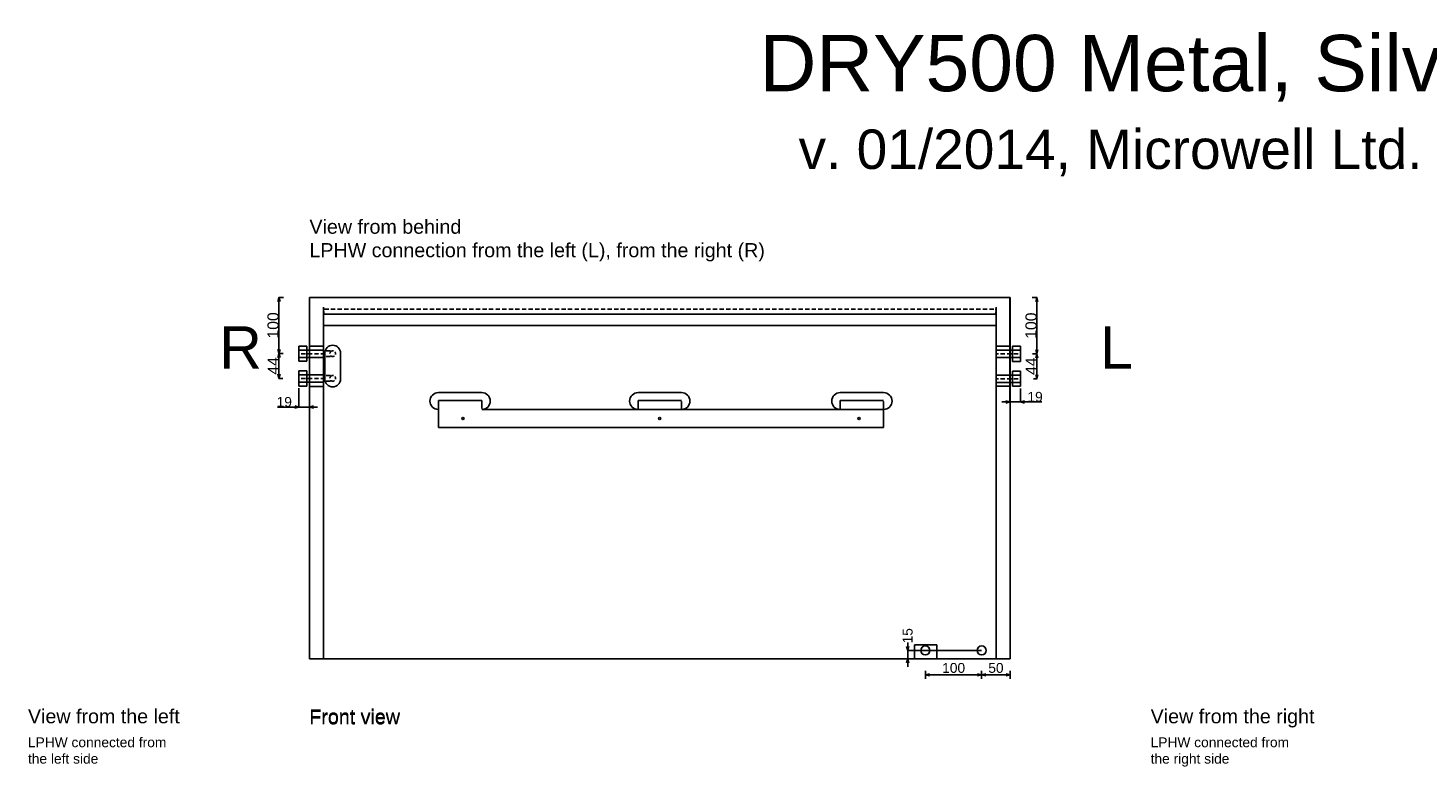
# Model space of a CAD drawing. Extents: x -655 to 3485, y -653 to 2062.
# Tile 5 of 6: x -500 to 1988, y 750 to 2062. Entities that reach past the tile are written whole.
import ezdxf

# ---------------------------------------------------------------- set-up
doc = ezdxf.new("R2010")
doc.units = 0
doc.header["$MEASUREMENT"] = 0
doc.linetypes.add('Achse', pattern=[11.5, 0, -4, 7.5, 0])
doc.linetypes.add('Hidden Line', pattern=[19.5611, 14.1111, -5.45])
for name, color, linetype in [('Desky', 7, 'Continuous'), ('Kóty délkové', 7, 'Continuous'), ('Nábytek a zařízení', 7, 'Continuous'), ('Oblouky a kružnice', 7, 'Continuous'), ('Střechy', 7, 'Continuous'), ('Textové bloky', 7, 'Continuous'), ('Zdi', 7, 'Continuous'), ('Čáry', 7, 'Continuous')]:
    doc.layers.add(name, color=color, linetype=linetype)
doc.styles.add('GENERATED_STYLE_1', font='ARIAL.ttf')
doc.dimstyles.new('Dimstyle_4D6', dxfattribs={"dimtxt": 17.5, "dimasz": 7.125, "dimexe": 0.18, "dimexo": 0, "dimgap": 0.09, "dimtad": 1, "dimdec": 0, "dimzin": 0, "dimdsep": 46, "dimtxsty": 'GENERATED_STYLE_1', "dimblk": 'ARROWHEAD_3', "dimblk1": 'ARROWHEAD_3', "dimblk2": 'ARROWHEAD_3', "dimcen": 0.09, "dimclrd": 7, "dimclre": 7, "dimclrt": 7, "dimazin": 0, "dimtfac": 1, "dimtdec": 4, "dimtmove": 0, "dimatfit": 0, "dimfxl": 1, "dimtolj": 1, "dimtzin": 0, "dimarcsym": 0})
doc.dimstyles.new('Dimstyle_611', dxfattribs={"dimtxt": 17.5, "dimasz": 7.125, "dimexe": 0.18, "dimexo": 0, "dimgap": 0.09, "dimtad": 1, "dimdec": 0, "dimzin": 0, "dimdsep": 46, "dimtxsty": 'GENERATED_STYLE_1', "dimblk": 'ARROWHEAD_3', "dimblk1": 'ARROWHEAD_3', "dimblk2": 'ARROWHEAD_3', "dimcen": 0.09, "dimclrd": 7, "dimclre": 7, "dimclrt": 7, "dimazin": 0, "dimtfac": 1, "dimtdec": 4, "dimtmove": 0, "dimatfit": 0, "dimfxl": 1, "dimtolj": 1, "dimtzin": 0, "dimarcsym": 0})
doc.dimstyles.new('Peter', dxfattribs={"dimtxt": 20, "dimasz": 7.125, "dimexe": 0.18, "dimexo": 0, "dimgap": 0.09, "dimtad": 1, "dimdec": 0, "dimzin": 0, "dimdsep": 46, "dimtxsty": 'GENERATED_STYLE_1', "dimblk": 'ARROWHEAD_3', "dimblk1": 'ARROWHEAD_3', "dimblk2": 'ARROWHEAD_3', "dimcen": 0.09, "dimclrd": 7, "dimclre": 7, "dimclrt": 7, "dimazin": 0, "dimtfac": 1, "dimtdec": 4, "dimtmove": 0, "dimatfit": 0, "dimfxl": 1, "dimtolj": 1, "dimtzin": 0, "dimarcsym": 0})

# ---------------------------------------------------------------- blocks, each defined once
blk = doc.blocks.new('ARROWHEAD_3')
at = {"color": 0, "linetype": 'Continuous'}
blk.add_line((0, 0), (-1, 0), dxfattribs=at)
blk.add_lwpolyline([(-1, 0.2679), (0, 0), (-1, -0.2679)], dxfattribs=at)
blk = doc.blocks.new('*D8')
at = {"layer": 'Defpoints', "color": 0}
for p in [(1063.1, 957), (1194.5, 957), (1245, 942)]:
    blk.add_point(p, dxfattribs=at)
at = {"layer": 'Kóty délkové', "color": 7, "linetype": 'Continuous', "lineweight": -2}
for p, q in [((1063.1, 964.1), (1063.1, 971.2)), ((1194.5, 957), (1062.9, 957)), ((1063.1, 942), (1063.1, 957)), ((1245, 942), (1062.9, 942)), ((1063.1, 942), (1063.1, 927.7))]:
    blk.add_line(p, q, dxfattribs=at)
at = {"layer": 'Kóty délkové', "color": 7, "lineweight": -2, "xscale": 7.124999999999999, "yscale": 7.124999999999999, "zscale": 7.124999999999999}
for p, rotation in [((1063.1, 957), 270), ((1063.1, 942), 90)]:
    blk.add_blockref('ARROWHEAD_3', p, dxfattribs=dict(at, rotation=rotation))
at = {"layer": 'Kóty délkové', "color": 7, "linetype": 'Continuous', "insert": (1063.1, 983.1), "char_height": 17.5, "attachment_point": 5, "rotation": 90, "style": 'GENERATED_STYLE_1'}
blk.add_mtext('\\A1;15', dxfattribs=at)
blk = doc.blocks.new('*D10')
at = {"layer": 'Kóty délkové', "color": 7, "linetype": 'Continuous'}
for p, q in [((10507.9, 3814.1), (10407.9, 3814.1)), ((10507.9, 3814.1), (10500.7, 3816)), ((10507.9, 3814.1), (10500.7, 3812.2)), ((10507.9, 3821.1), (10507.9, 3807.1)), ((10507.9, 3814.1), (10515.2, 3816)), ((10558.4, 3814.1), (10507.9, 3814.1)), ((10507.9, 3814.1), (10515.2, 3812.2)), ((10558.4, 3814.1), (10551.2, 3816)), ((10558.4, 3814.1), (10551.2, 3812.2)), ((10558.4, 3821.1), (10558.4, 3807.1))]:
    blk.add_line(p, q, dxfattribs=at)
at = {"layer": 'Kóty délkové', "color": 7, "style": 'GENERATED_STYLE_1', "oblique": 0}
blk.add_text('50', height=17.5, dxfattribs=at).set_placement((10519.7, 3817.6))
blk = doc.blocks.new('*D11')
at = {"layer": 'Kóty délkové', "color": 7, "linetype": 'Continuous'}
for p, q in [((10407.9, 3821.1), (10407.9, 3807.1)), ((10407.9, 3814.1), (10415.2, 3816)), ((10507.9, 3814.1), (10407.9, 3814.1)), ((10407.9, 3814.1), (10415.2, 3812.2)), ((10507.9, 3814.1), (10500.7, 3816)), ((10507.9, 3814.1), (10500.7, 3812.2))]:
    blk.add_line(p, q, dxfattribs=at)
at = {"layer": 'Kóty délkové', "color": 7, "style": 'GENERATED_STYLE_1', "oblique": 0}
blk.add_text('100', height=17.5, dxfattribs=at).set_placement((10437.7, 3817.6))
blk = doc.blocks.new('*D189')
at = {"layer": 'Defpoints', "color": 0}
for p in [(-18.7, 1422.6), (0.3, 1422.6), (-18.7, 1389.3)]:
    blk.add_point(p, dxfattribs=at)
at = {"layer": 'Kóty délkové', "color": 7, "linetype": 'Continuous', "lineweight": -2}
for p, q in [((-18.7, 1422.6), (-18.7, 1389.1)), ((0.3, 1422.6), (0.3, 1389.1)), ((-18.7, 1389.3), (-56.6, 1389.3)), ((-18.7, 1389.3), (-33, 1389.3)), ((0.3, 1389.3), (-18.7, 1389.3)), ((0.3, 1389.3), (14.5, 1389.3))]:
    blk.add_line(p, q, dxfattribs=at)
at = {"layer": 'Kóty délkové', "color": 7, "lineweight": -2, "xscale": 7.124999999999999, "yscale": 7.124999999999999, "zscale": 7.124999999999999}
blk.add_blockref('ARROWHEAD_3', (-18.7, 1389.3), dxfattribs=at)
at = {"layer": 'Kóty délkové', "color": 7, "lineweight": -2, "xscale": 7.124999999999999, "yscale": 7.124999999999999, "zscale": 7.124999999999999, "rotation": 180}
blk.add_blockref('ARROWHEAD_3', (0.3, 1389.3), dxfattribs=at)
at = {"layer": 'Kóty délkové', "color": 7, "linetype": 'Continuous', "insert": (-44.8, 1398.3), "char_height": 17.5, "attachment_point": 5, "style": 'GENERATED_STYLE_1'}
blk.add_mtext('\\A1;19', dxfattribs=at)
blk = doc.blocks.new('*D190')
at = {"color": 7, "linetype": 'Continuous', "lineweight": -2}
for p, q in [((-46.1, 1584.1), (-54.4, 1584.1)), ((-54.2, 1491.5), (-54.2, 1577)), ((-47, 1484.4), (-54.4, 1484.4))]:
    blk.add_line(p, q, dxfattribs=at)
at = {"layer": 'Defpoints', "color": 0}
for p in [(-54.2, 1584.1), (-46.1, 1584.1), (-47, 1484.4)]:
    blk.add_point(p, dxfattribs=at)
at = {"color": 7, "lineweight": -2, "xscale": 7.124999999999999, "yscale": 7.124999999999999, "zscale": 7.124999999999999}
for p, rotation in [((-54.2, 1584.1), 90), ((-54.2, 1484.4), 270)]:
    blk.add_blockref('ARROWHEAD_3', p, dxfattribs=dict(at, rotation=rotation))
at = {"color": 7, "linetype": 'Continuous', "lineweight": 0, "insert": (-64.5, 1534.3), "char_height": 20, "attachment_point": 5, "rotation": 90, "style": 'GENERATED_STYLE_1'}
blk.add_mtext('\\A1;100', dxfattribs=at)
blk = doc.blocks.new('*D191')
at = {"color": 7, "linetype": 'Continuous', "lineweight": -2}
for p, q in [((-47, 1484.4), (-54.4, 1484.4)), ((-54.2, 1447.4), (-54.2, 1477.3)), ((-47.1, 1440.3), (-54.4, 1440.3))]:
    blk.add_line(p, q, dxfattribs=at)
at = {"layer": 'Defpoints', "color": 0}
for p in [(-54.2, 1484.4), (-47, 1484.4), (-47.1, 1440.3)]:
    blk.add_point(p, dxfattribs=at)
at = {"color": 7, "lineweight": -2, "xscale": 7.124999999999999, "yscale": 7.124999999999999, "zscale": 7.124999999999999}
for p, rotation in [((-54.2, 1484.4), 90), ((-54.2, 1440.3), 270)]:
    blk.add_blockref('ARROWHEAD_3', p, dxfattribs=dict(at, rotation=rotation))
at = {"color": 7, "linetype": 'Continuous', "lineweight": 0, "insert": (-64.3, 1462.4), "char_height": 20, "attachment_point": 5, "rotation": 90, "style": 'GENERATED_STYLE_1'}
blk.add_mtext('\\A1;44', dxfattribs=at)
blk = doc.blocks.new('*D196')
at = {"layer": 'Defpoints', "color": 0}
for p in [(1244.4, 1583.7), (1263.4, 1422.2), (1244.4, 1398.4)]:
    blk.add_point(p, dxfattribs=at)
at = {"layer": 'Kóty délkové', "color": 7, "linetype": 'Continuous', "lineweight": -2}
for p, q in [((1244.4, 1583.7), (1244.4, 1398.2)), ((1263.4, 1422.2), (1263.4, 1398.2)), ((1244.4, 1398.4), (1230.1, 1398.4)), ((1263.4, 1398.4), (1244.4, 1398.4)), ((1263.4, 1398.4), (1301.2, 1398.4)), ((1263.4, 1398.4), (1277.6, 1398.4))]:
    blk.add_line(p, q, dxfattribs=at)
at = {"layer": 'Kóty délkové', "color": 7, "lineweight": -2, "xscale": 7.124999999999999, "yscale": 7.124999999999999, "zscale": 7.124999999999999}
blk.add_blockref('ARROWHEAD_3', (1244.4, 1398.4), dxfattribs=at)
at = {"layer": 'Kóty délkové', "color": 7, "lineweight": -2, "xscale": 7.124999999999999, "yscale": 7.124999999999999, "zscale": 7.124999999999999, "rotation": 180}
blk.add_blockref('ARROWHEAD_3', (1263.4, 1398.4), dxfattribs=at)
at = {"layer": 'Kóty délkové', "color": 7, "linetype": 'Continuous', "insert": (1289.4, 1407.4), "char_height": 17.5, "attachment_point": 5, "style": 'GENERATED_STYLE_1'}
blk.add_mtext('\\A1;19', dxfattribs=at)
blk = doc.blocks.new('*D197')
at = {"color": 7, "linetype": 'Continuous', "lineweight": -2}
for p, q in [((1284.3, 1583.7), (1292.9, 1583.7)), ((1292.7, 1491.2), (1292.7, 1576.6)), ((1284.6, 1484), (1292.9, 1484))]:
    blk.add_line(p, q, dxfattribs=at)
at = {"layer": 'Defpoints', "color": 0}
for p in [(1284.3, 1583.7), (1292.7, 1583.7), (1284.6, 1484)]:
    blk.add_point(p, dxfattribs=at)
at = {"color": 7, "lineweight": -2, "xscale": 7.124999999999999, "yscale": 7.124999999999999, "zscale": 7.124999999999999}
for p, rotation in [((1292.7, 1583.7), 90), ((1292.7, 1484), 270)]:
    blk.add_blockref('ARROWHEAD_3', p, dxfattribs=dict(at, rotation=rotation))
at = {"color": 7, "linetype": 'Continuous', "lineweight": 0, "insert": (1282.4, 1533.9), "char_height": 20, "attachment_point": 5, "rotation": 90, "style": 'GENERATED_STYLE_1'}
blk.add_mtext('\\A1;100', dxfattribs=at)
blk = doc.blocks.new('*D198')
at = {"color": 7, "linetype": 'Continuous', "lineweight": -2}
for p, q in [((1292.9, 1484), (1292.5, 1484)), ((1292.7, 1446.9), (1292.7, 1476.9)), ((1286.4, 1439.7), (1292.9, 1439.7))]:
    blk.add_line(p, q, dxfattribs=at)
at = {"layer": 'Defpoints', "color": 0}
for p in [(1292.7, 1484), (1292.9, 1484), (1286.4, 1439.7)]:
    blk.add_point(p, dxfattribs=at)
at = {"color": 7, "lineweight": -2, "xscale": 7.124999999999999, "yscale": 7.124999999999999, "zscale": 7.124999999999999}
for p, rotation in [((1292.7, 1484), 90), ((1292.7, 1439.7), 270)]:
    blk.add_blockref('ARROWHEAD_3', p, dxfattribs=dict(at, rotation=rotation))
at = {"color": 7, "linetype": 'Continuous', "lineweight": 0, "insert": (1282.6, 1461.9), "char_height": 20, "attachment_point": 5, "rotation": 90, "style": 'GENERATED_STYLE_1'}
blk.add_mtext('\\A1;44', dxfattribs=at)
blk = doc.blocks.new('DIM_4', base_point=(10507.9, 3814.1))
at = {"layer": 'Kóty délkové', "color": 7, "linetype": 'Continuous'}
dim = blk.add_linear_dim(base=(10507.9329, 3814.0913), p1=(10558.4076, 3842.2986), p2=(10507.9329, 3857.2986), angle=180, dimstyle='Dimstyle_611', dxfattribs=at)
dim.commit()
dim.dimension.update_dxf_attribs({"geometry": '*D10', "text_midpoint": (10526.4202, 3826.3413)})
dim = blk.add_aligned_dim(p1=(10507.9, 3857.3), p2=(10407.9, 3857.3), distance=43.2, dimstyle='Dimstyle_611', dxfattribs=at)
dim.commit()
dim.dimension.update_dxf_attribs({"geometry": '*D11', "text_midpoint": (10444.4, 3826.3)})

msp = doc.modelspace()

# ---------------------------------------------------------------- linework, layer by layer
at = {"layer": 'Desky', "color": 7, "linetype": 'Continuous'}
for p, q in [((1240, 1584), (470, 1584)), ((1220, 1554), (25, 1554)), ((1220, 1534), (490, 1534)), ((0, 957), (0, 962)), ((1245, 957), (1245, 962))]:
    msp.add_line(p, q, dxfattribs=at)
at = {"layer": 'Desky', "color": 7, "linetype": 'Achse'}
msp.add_line((1220, 1563), (25, 1563), dxfattribs=at)
at = {"layer": 'Nábytek a zařízení', "color": 7, "linetype": 'Continuous'}
for p, q in [((1070.4, 942), (1070, 942)), ((1071.5, 942), (1070.4, 942)), ((1073.4, 942), (1071.5, 942)), ((1075.9, 942), (1073.4, 942)), ((1078.9, 942), (1075.9, 942)), ((1082.5, 942), (1078.9, 942)), ((1086.5, 942), (1082.5, 942)), ((1090.7, 942), (1086.5, 942)), ((1095, 942), (1090.7, 942)), ((1099.3, 942), (1095, 942)), ((1103.6, 942), (1099.3, 942)), ((1107.5, 942), (1103.6, 942)), ((1111.1, 942), (1107.5, 942)), ((1114.2, 942), (1111.1, 942)), ((1116.7, 942), (1114.2, 942)), ((1118.5, 942), (1116.7, 942)), ((1119.6, 942), (1118.5, 942)), ((1120, 942), (1119.6, 942))]:
    msp.add_line(p, q, dxfattribs=at)
at = {"layer": 'Oblouky a kružnice', "color": 1, "linetype": 'Achse'}
for centre in [(41.3, 1484.1), (41.3, 1440.3)]:
    msp.add_circle(centre, 5, dxfattribs=at)
at = {"layer": 'Oblouky a kružnice', "color": 7, "linetype": 'Continuous'}
for centre, radius in [((272.7, 1369), 2), ((622.5, 1369), 2), ((976.7, 1369), 2), ((1094.5, 957), 8), ((1194.5, 957), 8)]:
    msp.add_circle(centre, radius, dxfattribs=at)
for centre, radius, start, end in [((41.3, 1485.1), 14, 0, 180), ((41.3, 1439.1), 14, 180, 0), ((229.2, 1400), 15, 90, 270), ((306.2, 1400), 15, 270, 90), ((584, 1400), 15, 90, 270), ((661, 1400), 15, 270, 90), ((943.2, 1400), 15, 90, 270), ((1020.2, 1400), 15, 270, 90)]:
    msp.add_arc(centre, radius, start, end, dxfattribs=at)
at = {"layer": 'Střechy', "color": 7, "linetype": 'Continuous'}
for p, q in [((0, 1584), (1245, 1584)), ((1244.4, 1583.7), (1244.4, 1516.7)), ((1245, 1584), (1245, 1504)), ((0, 1496.9), (0, 1504)), ((0.3, 1510.1), (0.3, 1517.1)), ((1244.4, 1509.6), (1244.4, 1516.7)), ((1244.4, 1509.6), (1244.4, 1516.7))]:
    msp.add_line(p, q, dxfattribs=at)
at = {"layer": 'Zdi', "color": 7, "linetype": 'Continuous'}
for p, q in [((0, 1022), (0, 1584)), ((0, 1584), (5, 1584)), ((0.3, 1584.1), (5.3, 1584.1)), ((490, 1584), (1220, 1584)), ((1239.4, 1583.7), (1244.4, 1583.7)), ((1240, 1584), (1245, 1584)), ((25, 942), (25, 1567)), ((1220, 1567), (1220, 942)), ((25, 1534), (1220, 1534)), ((0, 962), (0, 1509.9)), ((1245, 1517), (1245, 1022)), ((1245, 962), (1245, 1509.9)), ((0, 957), (0, 1017)), ((1245, 1017), (1245, 957)), ((0, 957), (0, 942)), ((1245, 957), (1245, 942)), ((25, 942), (0, 942)), ((1070, 942), (25, 942)), ((1220, 942), (1120, 942)), ((1245, 942), (1220, 942))]:
    msp.add_line(p, q, dxfattribs=at)
at = {"layer": 'Čáry', "color": 7, "linetype": 'Achse'}
for p, q in [((25, 1563), (25, 1554)), ((25.3, 1563.1), (25.3, 1554.1)), ((1219.4, 1562.7), (1219.4, 1553.7)), ((1220, 1563), (1220, 1554))]:
    msp.add_line(p, q, dxfattribs=at)
at = {"layer": 'Čáry', "color": 1, "linetype": 'Continuous'}
for p, q in [((-18.7, 1470.6), (-18.7, 1497.6)), ((-18.7, 1497.6), (-4.7, 1497.6)), ((-4.7, 1497.6), (-4.7, 1470.6)), ((1263.4, 1497.2), (1249.4, 1497.2)), ((1249.4, 1497.2), (1249.4, 1470.2)), ((1263.4, 1470.2), (1263.4, 1497.2)), ((-18.7, 1490.6), (25.3, 1490.6)), ((-18.7, 1477.6), (25.3, 1477.6)), ((-18.7, 1470.6), (-4.7, 1470.6)), ((1263.4, 1490.2), (1219.4, 1490.2)), ((1263.4, 1477.2), (1219.4, 1477.2)), ((1263.4, 1470.2), (1249.4, 1470.2)), ((-18.7, 1426.6), (-18.7, 1453.6)), ((-18.7, 1453.6), (-4.7, 1453.6)), ((-18.7, 1446.6), (25.3, 1446.6)), ((-4.7, 1453.6), (-4.7, 1426.6)), ((1263.4, 1446.2), (1219.4, 1446.2)), ((1263.4, 1453.2), (1249.4, 1453.2)), ((1249.4, 1453.2), (1249.4, 1426.2)), ((1263.4, 1426.2), (1263.4, 1453.2)), ((-18.7, 1433.6), (25.3, 1433.6)), ((-18.7, 1426.6), (-4.7, 1426.6)), ((1263.4, 1433.2), (1219.4, 1433.2)), ((1263.4, 1426.2), (1249.4, 1426.2))]:
    msp.add_line(p, q, dxfattribs=at)
at = {"layer": 'Čáry', "color": 7, "linetype": 'Continuous'}
for p, q in [((25.3, 1497.6), (0.3, 1497.6)), ((1219.4, 1497.2), (1244.4, 1497.2)), ((27.3, 1439.1), (27.3, 1485.1)), ((55.3, 1439.1), (55.3, 1485.1)), ((25.3, 1425.6), (0.3, 1425.6)), ((1219.4, 1426.2), (1244.4, 1426.2)), ((229.2, 1415), (306.3, 1415)), ((229.2, 1401), (306.2, 1401)), ((229.2, 1353), (229.2, 1401)), ((584, 1415), (661.1, 1415)), ((661, 1401), (584, 1401)), ((943.2, 1415), (1020.3, 1415)), ((1020.2, 1401), (943.2, 1401)), ((1020.2, 1385), (306.2, 1385)), ((1020.2, 1353), (1020.2, 1385)), ((1020.2, 1353), (229.2, 1353)), ((1075, 942), (1075, 967)), ((1115, 967), (1075, 967)), ((1115, 942), (1115, 967))]:
    msp.add_line(p, q, dxfattribs=at)
at = {"layer": 'Čáry', "color": 1, "linetype": 'Achse'}
for p, q in [((-18.7, 1484.1), (25.3, 1484.1)), ((41.3, 1489.1), (25.3, 1489.1)), ((41.3, 1479.1), (25.3, 1479.1)), ((1263.4, 1483.7), (1219.4, 1483.7)), ((41.3, 1445.3), (25.3, 1445.3)), ((-18.7, 1440.1), (25.3, 1440.1)), ((41.3, 1435.3), (25.3, 1435.3)), ((1263.4, 1439.7), (1219.4, 1439.7))]:
    msp.add_line(p, q, dxfattribs=at)
at = {"layer": 'Čáry', "color": 7, "linetype": 'Hidden Line'}
for p, q in [((306.2, 1401), (306.2, 1385)), ((584, 1401), (584, 1385)), ((661, 1385), (661, 1401)), ((943.2, 1401), (943.2, 1385)), ((1020.2, 1385), (1020.2, 1401))]:
    msp.add_line(p, q, dxfattribs=at)

# ---------------------------------------------------------------- block references
at = {"layer": 'Kóty délkové', "color": 7, "linetype": 'Continuous'}
msp.add_blockref('DIM_4', (1194.5, 913.8), dxfattribs=at)

# ---------------------------------------------------------------- texts
at = {"layer": 'Textové bloky', "color": 7, "style": 'GENERATED_STYLE_1'}
for s, insert, char_height, width, attachment_point in [('{DRY500 Metal, Silver}', (1467.5, 1990.9), 100, 4039.113, 5), ('{v. 01/2014, Microwell Ltd.}', (1423.5, 1840.7), 70, 3946.937, 5), ('{View from behind\\PLPHW connection from the left (L), from the right (R)}', (0, 1722.1), 25, 1107.706, 1), ('{\\C1;R}', (-160.2, 1532.7), 75, 291.06, 1), ('{\\C1;L}', (1404.8, 1532.7), 75, 291.06, 1), ('{View from the left}', (-500.2, 852.7), 25, 436.226, 1), ('{Front view}', (-0.2, 852.7), 25, 291.06, 1), ('{Front view}', (-0.2, 850.6), 25, 291.06, 1), ('{View from the right}', (1494.8, 852.7), 25, 470.248, 1), ('{LPHW connected from the left side}', (-500.2, 802.7), 17.5, 255.516, 1), ('{LPHW connected from the right side}', (1494.8, 802.7), 17.5, 255.516, 1)]:
    msp.add_mtext(s, dxfattribs=dict(at, insert=insert, char_height=char_height, width=width, attachment_point=attachment_point))

# ---------------------------------------------------------------- dimensions: what is measured, and where the dimension line sits
at = {"linetype": 'Continuous', "lineweight": 0}
for base, p1, p2, picture, middle in [((-54.2, 1584.1), (-47, 1484.4), (-46.1, 1584.1), '*D190', (-64.5, 1534.3)), ((1292.7, 1583.7), (1284.6, 1484), (1284.3, 1583.7), '*D197', (1282.4, 1533.9)), ((-54.2, 1484.4), (-47.1, 1440.3), (-47, 1484.4), '*D191', (-64.3, 1462.4)), ((1292.7, 1484), (1286.4, 1439.7), (1292.9, 1484), '*D198', (1282.6, 1461.9))]:
    dim = msp.add_linear_dim(base=base, p1=p1, p2=p2, angle=90, dimstyle='Peter', dxfattribs=at)
    dim.commit()
    dim.dimension.update_dxf_attribs({"geometry": picture, "text_midpoint": middle})
at = {"layer": 'Kóty délkové', "color": 7, "linetype": 'Continuous'}
for base, p1, p2, picture, middle, dimtype in [((1244.4, 1398.4), (1263.4, 1422.2), (1244.4, 1583.7), '*D196', (1289.4, 1398.4), 160), ((-18.7, 1389.3), (0.3, 1422.6), (-18.7, 1422.6), '*D189', (-44.8, 1389.3), 161)]:
    dim = msp.add_linear_dim(base=base, p1=p1, p2=p2, angle=180, dimstyle='Dimstyle_4D6', dxfattribs=at)
    dim.commit()
    dim.dimension.update_dxf_attribs({"geometry": picture, "text_midpoint": middle, "dimtype": dimtype})
dim = msp.add_linear_dim(base=(1063.1, 957), p1=(1245, 942), p2=(1194.5, 957), angle=90, dimstyle='Dimstyle_611', dxfattribs=at)
dim.commit()
dim.dimension.update_dxf_attribs({"geometry": '*D8', "text_midpoint": (1063.1, 983.1), "text_rotation": 90})

doc.saveas('drawing.dxf')
